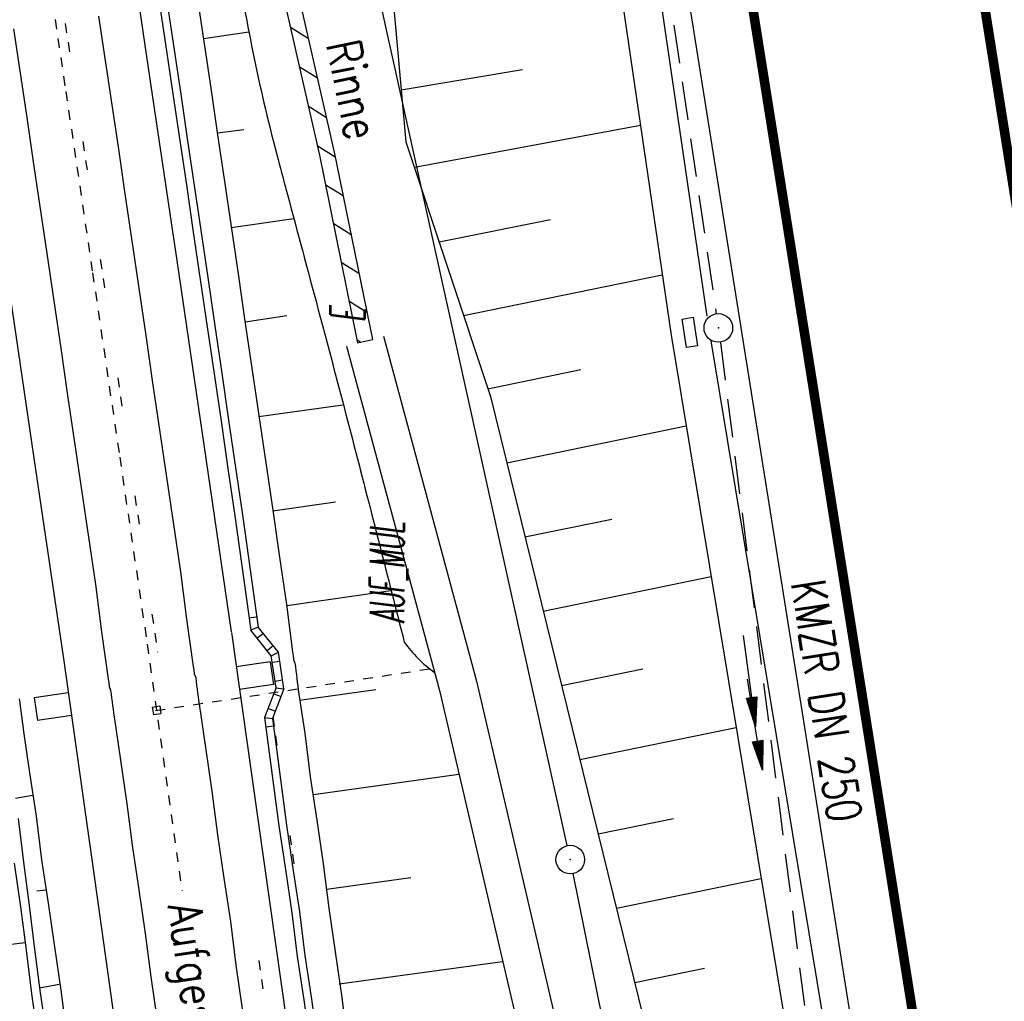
# Model space of a CAD drawing. Extents: x 447693 to 448165, y 439527 to 440695.
# Tile 65 of 88: x 447856 to 447908, y 440232 to 440284. Entities that reach past the tile are written whole.
import ezdxf
from ezdxf.enums import TextEntityAlignment as Align

# ---------------------------------------------------------------- set-up
doc = ezdxf.new("R2010")
doc.units = 0
doc.header["$LTSCALE"] = 2
doc.header["$MEASUREMENT"] = 0
for name, pattern in [('ACAD_ISO03W100', [0.5, 0.25, -0.25]), ('ACAD_ISO10W100W', [0.5, 0.25, -0.25]), ('AUSGEZOGEN', [0]), ('GESTRICH-X2', [1.5, 1, -0.5]), ('PUNKTX2', [0.5, 0.25, -0.25])]:
    doc.linetypes.add(name, pattern=pattern)
doc.layers.get('0').update_dxf_attribs({"linetype": 'AUSGEZOGEN'})
for name, color, linetype in [('209-GRENZL-BAB', 7, 'AUSGEZOGEN'), ('209-GRENZP-BAB', 7, 'AUSGEZOGEN'), ('ANMERKUNG', 7, 'CONTINUOUS'), ('BOESCHG', 250, 'AUSGEZOGEN'), ('DB-Bahnachse', 7, 'CONTINUOUS'), ('DB-Gleisachse', 7, 'CONTINUOUS'), ('DB-GRABEN', 15, 'AUSGEZOGEN'), ('DB-HZV-Stützscheiben', 15, 'CONTINUOUS'), ('DB-Ingenieurbauwerke', 15, 'CONTINUOUS'), ('DB-Kabelanlagen', 15, 'CONTINUOUS'), ('FBRTOP', 250, 'AUSGEZOGEN'), ('KANAL', 7, 'GESTRICH-X2'), ('MULDE', 250, 'AUSGEZOGEN'), ('PFEIL', 7, 'CONTINUOUS'), ('PFEILTOP', 200, 'AUSGEZOGEN'), ('Rinne', 200, 'CONTINUOUS'), ('SCHSYMBOL', 200, 'AUSGEZOGEN'), ('TEXTO', 4, 'CONTINUOUS')]:
    doc.layers.add(name, color=color, linetype=linetype)
doc.styles.add('ROMANS', font='romans.shx', dxfattribs={"width": 0.8})

# ---------------------------------------------------------------- blocks, each defined once
blk = doc.blocks.new('GST')
at = {"color": 0}
blk.add_circle((0, 0), 0.75, dxfattribs=at)
blk.add_point((0, 0), dxfattribs=at)
blk = doc.blocks.new('17')
blk.add_lwpolyline([(-0.755, -1.218), (0.748, -1.218), (0.748, -1.801), (-0.755, -1.801)], close=True)
blk.add_blockref('GST', (0, 0))
blk = doc.blocks.new('PFEIL2')
at = {"color": 0}
for p, q in [((0.88, 0.002), (-2.401, -0.012)), ((0.881, -0.271), (0.879, 0.276)), ((0.879, 0.276), (2.429, 0.009)), ((0.911, 0.27), (0.879, 0.265)), ((0.965, 0.261), (0.879, 0.246)), ((1.019, 0.252), (0.879, 0.228)), ((1.073, 0.242), (0.879, 0.209)), ((1.127, 0.233), (0.879, 0.191)), ((1.181, 0.224), (0.879, 0.172)), ((1.235, 0.214), (0.879, 0.154)), ((1.289, 0.205), (0.879, 0.135)), ((1.343, 0.196), (0.879, 0.117)), ((1.397, 0.187), (0.879, 0.098)), ((1.451, 0.177), (0.879, 0.08)), ((1.505, 0.168), (0.879, 0.061)), ((1.559, 0.159), (0.88, 0.043)), ((1.613, 0.149), (0.88, 0.024)), ((1.668, 0.14), (0.88, 0.006)), ((1.722, 0.131), (0.88, -0.013)), ((1.776, 0.121), (0.88, -0.031)), ((1.83, 0.112), (0.88, -0.05)), ((1.884, 0.103), (0.88, -0.068)), ((1.938, 0.094), (0.88, -0.087)), ((1.992, 0.084), (0.88, -0.105)), ((2.046, 0.075), (0.88, -0.124)), ((2.1, 0.066), (0.88, -0.142)), ((2.154, 0.056), (0.88, -0.161)), ((2.208, 0.047), (0.88, -0.179)), ((2.262, 0.038), (0.881, -0.198)), ((2.316, 0.029), (0.881, -0.216)), ((2.37, 0.019), (0.881, -0.235)), ((2.424, 0.01), (0.881, -0.253)), ((2.429, 0.009), (0.881, -0.271))]:
    blk.add_line(p, q, dxfattribs=at)

msp = doc.modelspace()

# ---------------------------------------------------------------- hatches: boundary and pattern name
at = {"layer": 'PFEILTOP'}
h = msp.add_hatch(dxfattribs=at)
h.set_pattern_fill('_USER', color=256, scale=1.5, angle=45, style=0, pattern_type=0)
h.set_pattern_definition([(327.844, (447868.9137, 440293.1575), (0.79833, 1.26991), [])])
h.paths.add_polyline_path([(447867.226, 440300.706), (447867.565, 440299.073), (447872.627, 440276.871), (447874.625, 440267.049), (447873.841, 440266.889), (447871.845, 440276.703), (447866.783, 440298.903), (447866.442, 440300.544)])

# ---------------------------------------------------------------- linework, layer by layer
at = {"layer": '209-GRENZL-BAB', "flags": 128}
for points in [[(447884.818, 440240.563), (447868.653, 440313.538)], [(447896.042, 440185.185), (447885.128, 440239.095)]]:
    msp.add_lwpolyline(points, dxfattribs=at)
at = {"layer": 'BOESCHG'}
for p, q in [((447876.129, 440280.13), (447882.488, 440281.196)), ((447876.817, 440276.071), (447888.652, 440278.276)), ((447878.112, 440272.168), (447883.943, 440273.33)), ((447879.388, 440268.321), (447889.8, 440270.439)), ((447880.662, 440264.48), (447885.539, 440265.491)), ((447881.652, 440260.603), (447891.048, 440262.545)), ((447882.61, 440256.718), (447887.16, 440257.656)), ((447883.567, 440252.834), (447892.356, 440254.642)), ((447884.525, 440248.948), (447888.772, 440249.821)), ((447885.482, 440245.063), (447893.664, 440246.741)), ((447886.44, 440241.174), (447890.38, 440241.984)), ((447887.399, 440237.284), (447894.971, 440238.847)), ((447888.36, 440233.386), (447892.001, 440234.15))]:
    msp.add_line(p, q, dxfattribs=at)
at = {"layer": 'BOESCHG', "flags": 128}
msp.add_lwpolyline([(447841.981, 440461.039, -0.006619), (447842.458, 440458.389, -0.012671), (447842.653, 440456.996, -0.000941), (447842.997, 440453.941, 0.003655), (447843.09, 440453.154, 0.001128), (447843.394, 440450.776, 0.001784), (447843.595, 440449.273, 0.005206), (447843.848, 440447.561, -0.0034), (447844.246, 440444.94, -0.005019), (447844.714, 440441.463, -0.003732), (447845.261, 440436.775, -0.010405), (447845.402, 440435.171, 0.007381), (447845.588, 440432.91, 0.039608), (447846.424, 440428.202, -0.043027), (447847.165, 440423.862, -0.007666), (447847.293, 440421.968, 0.010073), (447847.398, 440420.527, 0.00665), (447847.895, 440415.855, -0.006994), (447848.364, 440411.413, -0.002764), (447848.468, 440410.201, 0.001682), (447848.635, 440408.209, 0.026182), (447849.331, 440403.246, -0.032843), (447849.833, 440399.28, -0.027064), (447849.842, 440397.858, 0.017602), (447849.814, 440395.672, 0.020563), (447850.096, 440391.251, 0.024364), (447850.667, 440387.556, 0.052935), (447851.373, 440385.335, -0.079643), (447851.765, 440383.831, -0.002652), (447851.994, 440381.309, -0.000964), (447852.573, 440374.369, -0.000371), (447852.778, 440371.834, 0.001588), (447852.827, 440371.242, 0.009735), (447853.006, 440369.551, 0.002084), (447854.031, 440361.671, 0.000459), (447854.189, 440360.499, 0.00032), (447854.419, 440358.821, 0.016726), (447855.301, 440353.687, -0.019065), (447856.053, 440349.178, -0.018328), (447856.213, 440347.412, 0.023148), (447856.354, 440346.014, 0.009181), (447857.789, 440337.388, -0.002735), (447862.98, 440308.496, -0.000965), (447864.118, 440301.883, 0.003565), (447864.435, 440300.094, 0.038236), (447864.695, 440299.112, -0.016906), (447865.377, 440296.922, -0.029081), (447867.47, 440287.094, 0.026959), (447869.682, 440276.484, 0.000674), (447870.173, 440274.644, -0.000208), (447871.77, 440268.683, -0.002031), (447873.672, 440261.455, -0.001437), (447876.289, 440251.219)], format="xyb", dxfattribs=at)
msp.add_lwpolyline([(447849.214, 440459.976), (447850.287, 440457.612), (447851.898, 440449.478), (447852.227, 440440.394), (447854.306, 440419.82), (447858.141, 440395.399), (447861.73, 440369.363), (447863.918, 440348.9), (447874.121, 440302.456), (447876.374, 440277.407), (447880.798, 440264.069), (447890.709, 440223.853), (447896.86, 440204.496)], dxfattribs=at)
at = {"layer": 'BOESCHG'}
msp.add_arc((447881.786, 440255.084), 6.72, 215.1074, 234.4054, dxfattribs=at)
at = {"layer": 'DB-Bahnachse', "linetype": 'ACAD_ISO10W100W'}
for p, q in [((447856.222, 440295.671), (447858.569, 440280.044)), ((447858.569, 440280.044), (447859.97, 440270.544)), ((447859.97, 440270.544), (447861.391, 440260.896)), ((447861.391, 440260.896), (447862.83, 440251.099)), ((447862.83, 440251.099), (447864.231, 440241.197)), ((447864.231, 440241.197), (447864.656, 440238.195))]:
    msp.add_line(p, q, dxfattribs=at)
at = {"layer": 'DB-Gleisachse', "linetype": 'Continuous'}
for p, q in [((447860.288, 440283.99), (447860.632, 440281.665)), ((447855.836, 440283.327), (447856.18, 440281.002)), ((447860.632, 440281.665), (447860.976, 440279.34)), ((447856.18, 440281.002), (447856.524, 440278.677)), ((447860.976, 440279.34), (447861.32, 440277.015)), ((447856.524, 440278.677), (447856.868, 440276.351)), ((447861.32, 440277.015), (447861.664, 440274.689)), ((447856.868, 440276.351), (447857.212, 440274.026)), ((447861.664, 440274.689), (447862.027, 440272.215)), ((447857.212, 440274.026), (447857.575, 440271.552)), ((447862.027, 440272.215), (447862.39, 440269.741)), ((447857.575, 440271.552), (447857.938, 440269.078)), ((447862.39, 440269.741), (447862.753, 440267.267)), ((447857.938, 440269.078), (447858.301, 440266.604)), ((447862.753, 440267.267), (447863.116, 440264.793)), ((447858.301, 440266.604), (447858.664, 440264.13)), ((447863.116, 440264.793), (447863.479, 440262.319)), ((447858.664, 440264.13), (447859.027, 440261.656)), ((447863.479, 440262.319), (447863.842, 440259.845)), ((447859.027, 440261.656), (447859.39, 440259.182)), ((447863.842, 440259.845), (447864.204, 440257.371)), ((447859.39, 440259.182), (447859.752, 440256.708)), ((447864.204, 440257.371), (447864.567, 440254.897)), ((447859.752, 440256.708), (447860.115, 440254.234)), ((447864.567, 440254.897), (447864.881, 440252.417)), ((447860.115, 440254.234), (447860.429, 440251.754)), ((447864.881, 440252.417), (447865.243, 440249.943)), ((447860.429, 440251.754), (447860.791, 440249.28)), ((447865.243, 440249.943), (447865.269, 440249.744)), ((447865.269, 440249.744), (447865.294, 440249.546)), ((447865.294, 440249.546), (447865.368, 440249.354)), ((447865.368, 440249.354), (447865.393, 440249.155)), ((447860.791, 440249.28), (447860.817, 440249.081)), ((447860.817, 440249.081), (447860.842, 440248.883)), ((447860.842, 440248.883), (447860.916, 440248.691)), ((447865.393, 440249.155), (447865.418, 440248.957)), ((447865.418, 440248.957), (447865.443, 440248.759)), ((447860.916, 440248.691), (447860.941, 440248.492)), ((447860.941, 440248.492), (447860.966, 440248.294)), ((447860.966, 440248.294), (447860.991, 440248.095)), ((447865.443, 440248.759), (447865.469, 440248.56)), ((447865.469, 440248.56), (447865.494, 440248.362)), ((447865.494, 440248.362), (447865.519, 440248.163)), ((447860.991, 440248.095), (447861.017, 440247.897)), ((447861.017, 440247.897), (447861.042, 440247.699)), ((447865.519, 440248.163), (447865.544, 440247.965)), ((447865.544, 440247.965), (447865.882, 440245.689)), ((447861.042, 440247.699), (447861.067, 440247.5)), ((447861.067, 440247.5), (447861.092, 440247.302)), ((447861.092, 440247.302), (447861.43, 440245.026)), ((447865.882, 440245.689), (447866.219, 440243.414)), ((447861.43, 440245.026), (447861.767, 440242.751)), ((447866.219, 440243.414), (447866.508, 440241.132)), ((447861.767, 440242.751), (447862.056, 440240.469)), ((447866.508, 440241.132), (447866.845, 440238.856)), ((447862.056, 440240.469), (447862.387, 440238.243)), ((447866.845, 440238.856), (447867.183, 440236.581)), ((447862.387, 440238.243), (447862.725, 440235.967)), ((447867.183, 440236.581), (447867.471, 440234.299)), ((447862.725, 440235.967), (447863.013, 440233.685)), ((447867.471, 440234.299), (447867.809, 440232.023)), ((447863.013, 440233.685), (447863.351, 440231.41))]:
    msp.add_line(p, q, dxfattribs=at)
at = {"layer": 'DB-GRABEN', "linetype": 'Continuous'}
for p, q in [((447865.484, 440284.747), (447865.828, 440282.422)), ((447865.778, 440282.819), (447868.15, 440283.168)), ((447865.828, 440282.422), (447866.172, 440280.097)), ((447866.172, 440280.097), (447866.516, 440277.772)), ((447866.504, 440277.871), (447867.881, 440278.045)), ((447866.516, 440277.772), (447866.86, 440275.446)), ((447866.86, 440275.446), (447867.223, 440272.972)), ((447867.229, 440272.923), (447870.51, 440273.389)), ((447867.223, 440272.972), (447867.586, 440270.498)), ((447867.586, 440270.498), (447867.949, 440268.024)), ((447867.949, 440268.024), (447868.312, 440265.55)), ((447867.955, 440267.975), (447870.137, 440268.307)), ((447868.312, 440265.55), (447868.675, 440263.076)), ((447868.681, 440263.027), (447873.077, 440263.631)), ((447868.675, 440263.076), (447869.038, 440260.602)), ((447869.038, 440260.602), (447869.401, 440258.128)), ((447869.401, 440258.128), (447869.763, 440255.654)), ((447869.407, 440258.079), (447872.688, 440258.557)), ((447869.763, 440255.654), (447870.126, 440253.18)), ((447870.133, 440253.131), (447875.591, 440253.915)), ((447870.126, 440253.18), (447870.44, 440250.7)), ((447870.44, 440250.7), (447870.465, 440250.501)), ((447870.465, 440250.501), (447870.49, 440250.303)), ((447870.49, 440250.303), (447870.564, 440250.111)), ((447870.564, 440250.111), (447870.589, 440249.912)), ((447870.589, 440249.912), (447870.614, 440249.714)), ((447870.614, 440249.714), (447870.64, 440249.516)), ((447870.64, 440249.516), (447870.665, 440249.317)), ((447870.665, 440249.317), (447870.69, 440249.119)), ((447870.69, 440249.119), (447870.715, 440248.92)), ((447870.715, 440248.92), (447870.74, 440248.722)), ((447870.74, 440248.722), (447871.078, 440246.446)), ((447870.809, 440248.176), (447874.799, 440248.741)), ((447856.135, 440248.238), (447856.16, 440248.04)), ((447856.16, 440248.04), (447856.185, 440247.841)), ((447856.185, 440247.841), (447856.21, 440247.643)), ((447856.21, 440247.643), (447856.236, 440247.444)), ((447856.236, 440247.444), (447856.261, 440247.246)), ((447856.261, 440247.246), (447856.286, 440247.047)), ((447856.286, 440247.047), (447856.311, 440246.849)), ((447856.311, 440246.849), (447856.336, 440246.651)), ((447856.336, 440246.651), (447856.674, 440244.375)), ((447871.078, 440246.446), (447871.366, 440244.164)), ((447856.674, 440244.375), (447857.011, 440242.099)), ((447871.366, 440244.164), (447871.704, 440241.889)), ((447871.534, 440243.228), (447879.152, 440244.296)), ((447856.824, 440243.184), (447855.937, 440243.022)), ((447857.011, 440242.099), (447857.3, 440239.818)), ((447856.069, 440241.98), (447856.357, 440239.699)), ((447871.704, 440241.889), (447872.041, 440239.613)), ((447855.861, 440239.636), (447856.199, 440237.36)), ((447856.357, 440239.699), (447856.645, 440237.417)), ((447857.3, 440239.818), (447857.637, 440237.542)), ((447872.041, 440239.613), (447872.336, 440237.282)), ((447872.211, 440238.274), (447876.639, 440238.89)), ((447857.55, 440238.236), (447857.054, 440238.174)), ((447857.637, 440237.542), (447857.975, 440235.266)), ((447856.199, 440237.36), (447856.487, 440235.078)), ((447856.645, 440237.417), (447856.934, 440235.135)), ((447872.336, 440237.282), (447872.674, 440235.006)), ((447856.437, 440235.475), (447854.354, 440235.212)), ((447856.487, 440235.078), (447856.775, 440232.797)), ((447856.934, 440235.135), (447857.222, 440232.853)), ((447857.975, 440235.266), (447858.313, 440232.991)), ((447872.674, 440235.006), (447873.012, 440232.731)), ((447872.887, 440233.32), (447881.438, 440234.5)), ((447856.775, 440232.797), (447857.113, 440230.521)), ((447858.226, 440233.282), (447857.19, 440233.101)), ((447857.222, 440232.853), (447857.56, 440230.577)), ((447858.313, 440232.991), (447858.601, 440230.709)), ((447873.012, 440232.731), (447873.3, 440230.449))]:
    msp.add_line(p, q, dxfattribs=at)
at = {"layer": 'DB-HZV-Stützscheiben', "linetype": 'PUNKTX2'}
for p, q in [((447858.537, 440283.606), (447858.834, 440281.629)), ((447859.46, 440277.42), (447859.754, 440275.442)), ((447860.374, 440271.238), (447860.667, 440269.259)), ((447861.284, 440265.05), (447861.573, 440263.071)), ((447862.188, 440258.866), (447862.477, 440256.887)), ((447863.081, 440252.676), (447863.367, 440250.696)), ((447869.411, 440247.294), (447869.696, 440245.314)), ((447870.297, 440241.095), (447870.578, 440239.115)), ((447868.671, 440234.543), (447868.95, 440232.563))]:
    msp.add_line(p, q, dxfattribs=at)
at = {"layer": 'DB-Ingenieurbauwerke', "linetype": 'Continuous'}
for p, q in [((447861.585, 440290.07), (447862.971, 440280.693)), ((447862.971, 440280.693), (447864.373, 440271.194)), ((447864.373, 440271.192), (447865.793, 440261.544)), ((447855.568, 440269.896), (447856.988, 440260.248)), ((447865.793, 440261.543), (447867.232, 440251.746)), ((447856.988, 440260.25), (447858.427, 440250.453)), ((447867.236, 440251.723), (447868.637, 440241.821)), ((447858.423, 440250.476), (447859.825, 440240.573)), ((447869.265, 440250.182), (447867.48, 440249.912)), ((447869.265, 440250.182), (447869.445, 440248.996)), ((447869.445, 440248.996), (447867.665, 440248.726)), ((447858.685, 440248.558), (447856.905, 440248.288)), ((447856.905, 440248.288), (447857.085, 440247.102)), ((447863.093, 440247.811), (447863.488, 440247.871)), ((447863.093, 440247.811), (447863.152, 440247.416)), ((447863.488, 440247.871), (447863.548, 440247.475)), ((447858.865, 440247.371), (447857.085, 440247.102)), ((447863.152, 440247.416), (447863.548, 440247.475)), ((447868.638, 440241.82), (447872.79, 440212.428)), ((447859.825, 440240.575), (447863.974, 440211.207))]:
    msp.add_line(p, q, dxfattribs=at)
at = {"layer": 'DB-Ingenieurbauwerke', "linetype": 'ACAD_ISO03W100'}
msp.add_line((447863.268, 440247.635), (447877.814, 440249.844), dxfattribs=at)
at = {"layer": 'DB-Kabelanlagen', "linetype": 'Continuous'}
for p, q in [((447863.5, 440284.497), (447863.844, 440282.171)), ((447863.897, 440284.547), (447864.241, 440282.222)), ((447863.844, 440282.171), (447864.194, 440279.797)), ((447864.241, 440282.222), (447864.585, 440279.896)), ((447864.194, 440279.797), (447864.538, 440277.471)), ((447864.585, 440279.896), (447864.929, 440277.571)), ((447864.538, 440277.471), (447864.882, 440275.146)), ((447864.929, 440277.571), (447865.273, 440275.246)), ((447864.882, 440275.146), (447865.245, 440272.672)), ((447865.273, 440275.246), (447865.636, 440272.772)), ((447865.245, 440272.672), (447865.608, 440270.198)), ((447865.636, 440272.772), (447865.999, 440270.298)), ((447865.608, 440270.198), (447865.971, 440267.724)), ((447865.999, 440270.298), (447866.368, 440267.774)), ((447865.971, 440267.724), (447866.334, 440265.25)), ((447866.368, 440267.774), (447866.731, 440265.3)), ((447866.731, 440265.3), (447867.094, 440262.826)), ((447866.334, 440265.25), (447866.697, 440262.776)), ((447866.697, 440262.776), (447867.06, 440260.302)), ((447867.094, 440262.826), (447867.457, 440260.352)), ((447867.06, 440260.302), (447867.423, 440257.828)), ((447867.457, 440260.352), (447867.819, 440257.878)), ((447867.423, 440257.828), (447868.26, 440251.832)), ((447867.819, 440257.878), (447868.64, 440251.999)), ((447868.146, 440252.488), (447868.54, 440252.539)), ((447868.64, 440251.999), (447868.26, 440251.832)), ((447869.705, 440250.68), (447868.64, 440251.999)), ((447869.322, 440250.502), (447868.261, 440251.831)), ((447868.916, 440251.668), (447868.595, 440251.412)), ((447869.106, 440250.772), (447869.426, 440251.028)), ((447869.322, 440250.502), (447869.699, 440250.686)), ((447869.576, 440248.826), (447869.323, 440250.502)), ((447869.99, 440248.761), (447869.699, 440250.686)), ((447869.374, 440250.159), (447869.77, 440250.219)), ((447869.577, 440248.829), (447868.98, 440247.272)), ((447869.523, 440249.171), (447869.904, 440249.232)), ((447869.571, 440248.813), (447869.99, 440248.761)), ((447869.99, 440248.761), (447869.394, 440247.207)), ((447869.453, 440248.506), (447869.836, 440248.359)), ((447868.98, 440247.273), (447869.726, 440241.589)), ((447868.98, 440247.273), (447869.394, 440247.207)), ((447869.158, 440247.735), (447869.542, 440247.591)), ((447869.447, 440246.81), (447869.052, 440246.758)), ((447869.394, 440247.207), (447870.123, 440241.639)), ((447869.726, 440241.589), (447870.063, 440239.313)), ((447870.123, 440241.639), (447870.46, 440239.363)), ((447870.063, 440239.313), (447870.401, 440237.037)), ((447870.46, 440239.363), (447870.798, 440237.088)), ((447870.401, 440237.037), (447870.69, 440234.756)), ((447870.798, 440237.088), (447871.086, 440234.806)), ((447870.69, 440234.756), (447871.027, 440232.48)), ((447871.086, 440234.806), (447871.424, 440232.53)), ((447871.027, 440232.48), (447871.365, 440230.204)), ((447871.424, 440232.53), (447871.762, 440230.254))]:
    msp.add_line(p, q, dxfattribs=at)
at = {"layer": 'FBRTOP'}
for points in [[(447863.757, 440675.122, 0.000001), (447863.91, 440674.157, -0.000001), (447871.768, 440624.779), (447883.554, 440550.71, -0.000005), (447893.375, 440488.987, 0.000006), (447903.196, 440427.263, 0.000001), (447911.053, 440377.884, -0.000001), (447918.911, 440328.506), (447930.697, 440254.437, -0.000002), (447938.554, 440205.059, 0.000002), (447946.411, 440155.68), (447958.197, 440081.611), (447966.054, 440032.233, 0.000001), (447971.947, 439995.199, -0.000001), (447977.84, 439958.164, -0.000005), (447983.732, 439921.13, 0.000005), (447989.625, 439884.096, 0.000004), (447997.482, 439834.718, -0.000003), (448005.34, 439785.34, 0), (448016.799, 439713.325, -0.000001), (448024.983, 439661.892, -0.000001), (448032.84, 439612.513, 0.000002), (448040.697, 439563.134), (448042.115, 439554.224, -0.000002)], [(447886.162, 440316.362), (447896.872, 440249.055, -0.000002), (447904.729, 440199.677, 0.000002), (447912.586, 440150.298), (447924.372, 440076.229), (447925.733, 440067.675, 0.000001)]]:
    msp.add_lwpolyline(points, format="xyb", dxfattribs=at)
at = {"layer": 'FBRTOP', "const_width": 0.5}
msp.add_lwpolyline([(447833.142, 440670.251), (447841.153, 440619.907), (447852.939, 440545.839), (447872.581, 440422.392), (447888.296, 440323.634), (447900.082, 440249.566), (447915.796, 440150.809), (447927.582, 440076.74), (447935.439, 440027.362), (447947.225, 439953.293), (447959.01, 439879.225), (447974.725, 439780.468), (447994.368, 439657.021), (448010.082, 439558.263), (448011.5, 439549.352)], dxfattribs=at)
for points in [[(447874.057, 440515.262, 0.001447), (447878.561, 440486.63, 0.000006), (447888.382, 440424.906, 0.000001), (447896.24, 440375.527, -0.000001), (447904.097, 440326.148), (447915.883, 440252.08, -0.000002), (447923.74, 440202.702, 0.000002), (447931.597, 440153.323), (447943.383, 440079.254), (447951.24, 440029.876, 0.000001), (447957.133, 439992.842, -0.000001), (447963.026, 439955.807, -0.000005), (447968.919, 439918.773, 0.000005), (447974.811, 439881.739, 0.000004), (447982.669, 439832.361, -0.000003), (447990.526, 439782.982, 0), (448001.985, 439710.967, -0.000001), (448010.169, 439659.535, -0.000001), (448018.026, 439610.156, 0.000002), (448025.883, 439560.777), (448027.301, 439551.866, -0.000002)], [(447869.981, 440514.593, -0.002287), (447874.611, 440486.001, 0.000006), (447884.432, 440424.278, 0.000001), (447892.289, 440374.899, -0.000001), (447900.147, 440325.52), (447911.933, 440251.452, -0.000002), (447919.79, 440202.073, 0.000002), (447927.647, 440152.695), (447939.433, 440078.626), (447947.29, 440029.248, 0.000001), (447953.183, 439992.213, -0.000001), (447959.076, 439955.179, -0.000005), (447964.968, 439918.145, 0.000005), (447970.861, 439881.111, 0.000004), (447978.718, 439831.732, -0.000003), (447986.576, 439782.354, 0), (447998.035, 439710.339, -0.000001), (448006.219, 439658.907, -0.000001), (448014.076, 439609.528, 0.000002), (448021.933, 439560.149), (448023.351, 439551.238, -0.000002)]]:
    msp.add_lwpolyline(points, format="xyb", dxfattribs=at)
at = {"layer": 'KANAL'}
for p, q in [((447885.625, 440316.156), (447892.625, 440268.406)), ((447892.844, 440266.906), (447897.656, 440228.906))]:
    msp.add_line(p, q, dxfattribs=at)
at = {"layer": 'MULDE'}
for points in [[(447858.833, 440465.947), (447859.095, 440464.212), (447861.578, 440447.334), (447866.979, 440415.091), (447874.868, 440365.83), (447883.048, 440316.504), (447890.262, 440267.291), (447896.767, 440227.997), (447900.743, 440200.368), (447902.95, 440188.106), (447904.453, 440177.437)], [(447885.114, 440316.199), (447892.138, 440268.281)], [(447875.199, 440267.229), (447880.068, 440249.169), (447891.225, 440201.371), (447893.824, 440191.251)], [(447892.34, 440266.981), (447898.743, 440228.303), (447902.717, 440200.688), (447904.926, 440188.422), (447906.433, 440177.715)], [(447873.267, 440266.709), (447878.128, 440248.681), (447889.283, 440200.895), (447891.894, 440190.723), (447894.806, 440180.74), (447897.079, 440172.739), (447898.374, 440166.039), (447898.924, 440161.997), (447899.42, 440158.067), (447899.103, 440144.21), (447900.908, 440123.522), (447901.859, 440116.344), (447902.348, 440104.13), (447904.233, 440085.796), (447906.722, 440071.151), (447910.539, 440045.338), (447913.244, 440012.741), (447919.621, 439953.48), (447925.602, 439908.57), (447928.693, 439869.766)]]:
    msp.add_lwpolyline(points, dxfattribs=at)
at = {"layer": 'Rinne'}
for points in [[(447866.442, 440300.544), (447866.783, 440298.903), (447871.845, 440276.703), (447873.841, 440266.889)], [(447867.226, 440300.706), (447867.565, 440299.073), (447872.627, 440276.871), (447874.625, 440267.049)]]:
    msp.add_lwpolyline(points, dxfattribs=at)
at = {"layer": 'Rinne', "flags": 128}
msp.add_lwpolyline([(447873.841, 440266.889), (447874.625, 440267.049)], dxfattribs=at)

# ---------------------------------------------------------------- block references
at = {"layer": '209-GRENZP-BAB', "rotation": 279.0411497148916}
msp.add_blockref('GST', (447884.98, 440239.83), dxfattribs=at)
at = {"layer": 'PFEIL', "rotation": 277.2419000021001}
msp.add_blockref('PFEIL2', (447894.373, 440249.186), dxfattribs=at)
at = {"layer": 'PFEILTOP', "rotation": 279.0411497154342}
msp.add_blockref('PFEIL2', (447894.652, 440246.899), dxfattribs=at)
at = {"layer": 'SCHSYMBOL', "rotation": 279.0411}
msp.add_blockref('17', (447892.734, 440267.663), dxfattribs=at)

# ---------------------------------------------------------------- texts
at = {"layer": 'ANMERKUNG', "style": 'ROMANS', "oblique": 7, "width": 0.5}
for s, p in [('E', (447874.233, 440267.969)), ('AUF_MUL', (447876.289, 440252.219))]:
    msp.add_text(s, height=1.8, rotation=90, dxfattribs=at).set_placement(p)
at = {"layer": 'DB-Ingenieurbauwerke', "linetype": 'Continuous', "style": 'ROMANS', "oblique": 360, "width": 0.8334}
msp.add_text('Aufgeständerte Fahrbahn', height=1.75, rotation=278.2397, dxfattribs=at).set_placement((447863.908, 440237.424))
at = {"layer": 'Rinne', "style": 'ROMANS', "width": 0.8}
msp.add_text('Rinne', height=1.8, rotation=281.5579, dxfattribs=at).set_placement((447872.187, 440282.537))
at = {"layer": 'TEXTO', "style": 'ROMANS', "width": 0.75}
msp.add_text('KMZR DN 250', height=1.8, rotation=278.7999, dxfattribs=at).set_placement((447897.514, 440248.008), align=Align.CENTER)

doc.saveas('drawing.dxf')
